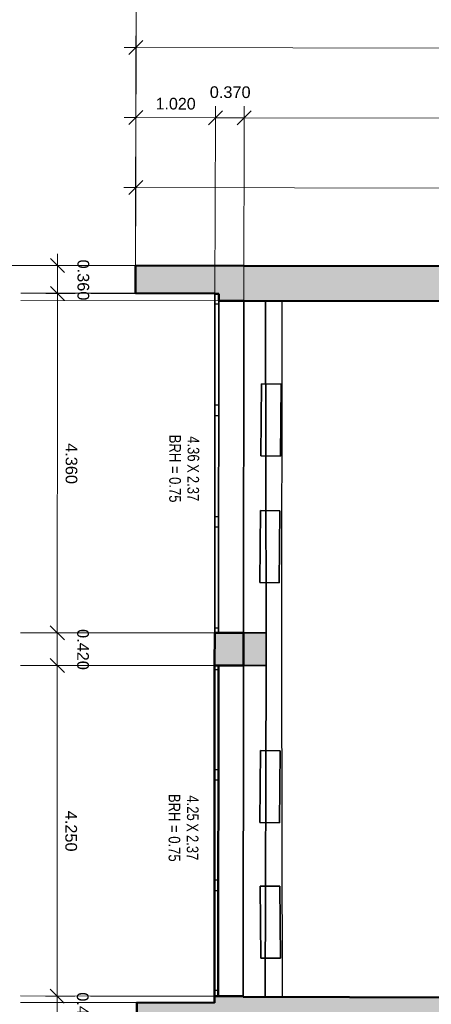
# Model space of a CAD drawing. Header units: metres. Extents: x 0 to 0.84, y 0 to 0.594.
# Tile 10 of 29: x 0.069 to 0.121, y 0.311 to 0.438. Entities that reach past the tile are written whole.
import ezdxf

# ---------------------------------------------------------------- set-up
doc = ezdxf.new("R2010")
doc.units = ezdxf.units.M
doc.linetypes.add('Cerchovana 2 tecky 4x', pattern=[1.25, 0.5, -0.15, 0.15, -0.15, 0.15, -0.15])
doc.linetypes.add('Teckovana 0.5x', pattern=[0.04, 0, -0.04])
for name, color, linetype, lineweight in [('Bodenfläche', 7, 'Continuous', 25), ('Deckenfläche', 7, 'Continuous', 25), ('Fenster', 7, 'Continuous', 25), ('Fensterbank', 5, 'Continuous', 25), ('Heizung', 6, 'Continuous', 25), ('Maßlinie 1_100', 7, 'Continuous', 25), ('Raum', 7, 'Continuous', 25), ('Seitenfläche', 7, 'Continuous', 25), ('Stütze', 7, 'Continuous', 50), ('Text 1_100', 7, 'Continuous', 25), ('Wand', 7, 'Continuous', 50), ('Wand Mauerwerk tragend', 7, 'Continuous', 70)]:
    doc.layers.add(name, color=color, linetype=linetype, lineweight=lineweight)
doc.styles.add('ARIAL', font='ARIAL.TTF')

msp = doc.modelspace()

# ---------------------------------------------------------------- hatches: boundary and pattern name
at = {"layer": 'Stütze', "linetype": 'Continuous', "lineweight": 18, "true_color": 0xa0a0a0, "transparency": 33554687}
msp.add_hatch(color=253, dxfattribs=at).paths.add_polyline_path([(0.09735, 0.35483), (0.10025, 0.35483), (0.10026, 0.35904), (0.09736, 0.35904)])
at = {"layer": 'Wand', "linetype": 'Continuous', "lineweight": 18, "true_color": 0xa0a0a0, "transparency": 33554687}
for points in [[(0.08348, 0.40272), (0.09739, 0.40269), (0.0974, 0.40624), (0.08349, 0.40627)], [(0.09739, 0.40264), (0.09419, 0.40264), (0.09419, 0.40174), (0.09739, 0.40174)], [(0.09362, 0.31149), (0.08367, 0.31152), (0.08367, 0.30912), (0.09362, 0.30909)], [(0.09732, 0.30833), (0.17201, 0.30815), (0.17201, 0.31205), (0.09732, 0.31223)]]:
    msp.add_hatch(color=253, dxfattribs=at).paths.add_polyline_path(points)
h = msp.add_hatch(color=253, dxfattribs=at)
h.paths.add_polyline_path([(0.09739, 0.40174), (0.17409, 0.4016), (0.17409, 0.4061), (0.0974, 0.40624)])
h.paths.add_polyline_path([(0.20728, 0.40604), (0.20509, 0.40604), (0.20509, 0.40154), (0.20728, 0.40154)])
h = msp.add_hatch(color=253, dxfattribs=at)
h.paths.add_polyline_path([(0.09732, 0.30814), (0.09732, 0.31233), (0.09362, 0.31234), (0.09362, 0.30814)])
h.paths.add_polyline_path([(0.09739, 0.40269), (0.09369, 0.4027), (0.09369, 0.40264), (0.09739, 0.40264)])
h.paths.add_polyline_path([(0.09358, 0.26173), (0.09728, 0.26173), (0.09728, 0.26564), (0.09358, 0.26564)])
h.paths.add_polyline_path([(0.09355, 0.21904), (0.09355, 0.21904), (0.09354, 0.21849), (0.09355, 0.21849)])
h.paths.add_polyline_path([(0.09365, 0.35484), (0.09735, 0.35483), (0.09736, 0.35904), (0.09366, 0.35904)])

# ---------------------------------------------------------------- linework, layer by layer
at = {"layer": 'Bodenfläche', "color": 7, "linetype": 'Continuous', "lineweight": 25, "transparency": 33554687}
for p, q in [((0.09739, 0.40174), (0.09736, 0.35904)), ((0.10234, 0.40173), (0.09739, 0.40174)), ((0.10226, 0.35483), (0.10234, 0.40173)), ((0.09736, 0.35904), (0.10026, 0.35904)), ((0.10026, 0.35904), (0.10025, 0.35483)), ((0.09735, 0.35483), (0.09732, 0.31223)), ((0.10025, 0.35483), (0.09735, 0.35483)), ((0.10235, 0.31222), (0.10226, 0.35483)), ((0.09732, 0.31223), (0.10235, 0.31222))]:
    msp.add_line(p, q, dxfattribs=at)
at = {"layer": 'Deckenfläche', "color": 7, "linetype": 'Continuous', "lineweight": 25, "transparency": 33554687}
for p, q in [((0.09419, 0.40174), (0.09416, 0.35904)), ((0.10018, 0.40174), (0.09419, 0.40174)), ((0.10026, 0.35904), (0.10018, 0.40174)), ((0.09416, 0.35904), (0.10026, 0.35904)), ((0.09415, 0.35484), (0.09412, 0.31234)), ((0.10025, 0.35483), (0.09415, 0.35484)), ((0.10015, 0.31223), (0.10025, 0.35483)), ((0.09412, 0.31234), (0.09732, 0.31233)), ((0.09732, 0.31233), (0.09732, 0.31223)), ((0.09732, 0.31223), (0.10015, 0.31223))]:
    msp.add_line(p, q, dxfattribs=at)
at = {"layer": 'Deckenfläche', "color": 7, "linetype": 'Cerchovana 2 tecky 4x', "lineweight": 25, "transparency": 33554687}
for p, q in [((0.17198, 0.4016), (0.10018, 0.40174)), ((0.10018, 0.40174), (0.10026, 0.35904)), ((0.10026, 0.35904), (0.10025, 0.35483)), ((0.10025, 0.35483), (0.10015, 0.31223)), ((0.10015, 0.31223), (0.17201, 0.31205))]:
    msp.add_line(p, q, dxfattribs=at)
at = {"layer": 'Fenster', "color": 7, "linetype": 'Continuous', "lineweight": 25, "transparency": 33554687}
for points in [[(0.09369, 0.40264), (0.09369, 0.40134), (0.09419, 0.40134), (0.09419, 0.40264), (0.09369, 0.40264)], [(0.09368, 0.38831), (0.09368, 0.38701), (0.09418, 0.38701), (0.09418, 0.38831), (0.09368, 0.38831)], [(0.09367, 0.37398), (0.09367, 0.37268), (0.09417, 0.37268), (0.09417, 0.37398), (0.09367, 0.37398)], [(0.09366, 0.35964), (0.09366, 0.35904), (0.09416, 0.35904), (0.09416, 0.35964), (0.09366, 0.35964)], [(0.09365, 0.35484), (0.09365, 0.35434), (0.09415, 0.35434), (0.09415, 0.35484), (0.09365, 0.35484)], [(0.09364, 0.34144), (0.09364, 0.34014), (0.09414, 0.34014), (0.09414, 0.34144), (0.09364, 0.34144)], [(0.09363, 0.32724), (0.09363, 0.32594), (0.09413, 0.32594), (0.09413, 0.32724), (0.09363, 0.32724)], [(0.09362, 0.31304), (0.09362, 0.31234), (0.09412, 0.31234), (0.09412, 0.31304), (0.09362, 0.31304)]]:
    msp.add_lwpolyline(points, dxfattribs=at)
at = {"layer": 'Fenster', "color": 7, "linetype": 'Continuous', "lineweight": 18, "transparency": 33554687}
for points in [[(0.09368, 0.38831), (0.09418, 0.38831), (0.09419, 0.40134), (0.09369, 0.40134), (0.09368, 0.38831)], [(0.09367, 0.37398), (0.09417, 0.37398), (0.09418, 0.38701), (0.09368, 0.38701), (0.09367, 0.37398)], [(0.09416, 0.35964), (0.09417, 0.37268), (0.09367, 0.37268), (0.09366, 0.35964), (0.09416, 0.35964)], [(0.09364, 0.34144), (0.09414, 0.34144), (0.09415, 0.35434), (0.09365, 0.35434), (0.09364, 0.34144)], [(0.09363, 0.32724), (0.09413, 0.32724), (0.09414, 0.34014), (0.09364, 0.34014), (0.09363, 0.32724)], [(0.09412, 0.31304), (0.09413, 0.32594), (0.09363, 0.32594), (0.09362, 0.31304), (0.09412, 0.31304)]]:
    msp.add_lwpolyline(points, dxfattribs=at)
at = {"layer": 'Fensterbank', "color": 7, "linetype": 'Continuous', "lineweight": 18, "transparency": 33554687}
for p, q in [((0.09736, 0.35904), (0.09739, 0.40264)), ((0.09732, 0.31233), (0.09735, 0.35483))]:
    msp.add_line(p, q, dxfattribs=at)
at = {"layer": 'Heizung', "color": 7, "linetype": 'Continuous', "lineweight": 25, "transparency": 33554687}
for p, q in [((0.0996, 0.38181), (0.09968, 0.39106)), ((0.09968, 0.39106), (0.0996, 0.38181)), ((0.09968, 0.39106), (0.09968, 0.39106)), ((0.09968, 0.39106), (0.10218, 0.39103)), ((0.10218, 0.39103), (0.09968, 0.39106)), ((0.10218, 0.39103), (0.1021, 0.38178)), ((0.1021, 0.38178), (0.10218, 0.39103)), ((0.10218, 0.39103), (0.10218, 0.39103)), ((0.1021, 0.38178), (0.0996, 0.38181)), ((0.0996, 0.38181), (0.0996, 0.38181)), ((0.0996, 0.38181), (0.1021, 0.38178)), ((0.1021, 0.38178), (0.1021, 0.38178)), ((0.09944, 0.36551), (0.09953, 0.37476)), ((0.09953, 0.37476), (0.09944, 0.36551)), ((0.09953, 0.37476), (0.09953, 0.37476)), ((0.09953, 0.37476), (0.10203, 0.37473)), ((0.10203, 0.37473), (0.09953, 0.37476)), ((0.10203, 0.37473), (0.10194, 0.36548)), ((0.10194, 0.36548), (0.10203, 0.37473)), ((0.10203, 0.37473), (0.10203, 0.37473)), ((0.10194, 0.36548), (0.09944, 0.36551)), ((0.09944, 0.36551), (0.09944, 0.36551)), ((0.09944, 0.36551), (0.10194, 0.36548)), ((0.10194, 0.36548), (0.10194, 0.36548)), ((0.09946, 0.33465), (0.09955, 0.3439)), ((0.09955, 0.3439), (0.09946, 0.33465)), ((0.09955, 0.3439), (0.09955, 0.3439)), ((0.09955, 0.3439), (0.10205, 0.34388)), ((0.10205, 0.34388), (0.09955, 0.3439)), ((0.10205, 0.34388), (0.10196, 0.33463)), ((0.10196, 0.33463), (0.10205, 0.34388)), ((0.10205, 0.34388), (0.10205, 0.34388)), ((0.10196, 0.33463), (0.09946, 0.33465)), ((0.09946, 0.33465), (0.09946, 0.33465)), ((0.09946, 0.33465), (0.10196, 0.33463)), ((0.10196, 0.33463), (0.10196, 0.33463)), ((0.0995, 0.32646), (0.102, 0.32648)), ((0.102, 0.32648), (0.0995, 0.32646)), ((0.09959, 0.31721), (0.0995, 0.32646)), ((0.0995, 0.32646), (0.0995, 0.32646)), ((0.0995, 0.32646), (0.09959, 0.31721)), ((0.102, 0.32648), (0.102, 0.32648)), ((0.102, 0.32648), (0.10209, 0.31723)), ((0.10209, 0.31723), (0.102, 0.32648)), ((0.10209, 0.31723), (0.09959, 0.31721)), ((0.09959, 0.31721), (0.10209, 0.31723)), ((0.09959, 0.31721), (0.09959, 0.31721)), ((0.10209, 0.31723), (0.10209, 0.31723))]:
    msp.add_line(p, q, dxfattribs=at)
at = {"layer": 'Maßlinie 1_100', "color": 7, "linetype": 'Teckovana 0.5x', "lineweight": 13, "transparency": 33554687}
for p, q in [((0.08373, 0.51588), (0.08349, 0.40627)), ((0.08371, 0.50688), (0.08349, 0.40627)), ((0.08355, 0.4343), (0.08349, 0.40627)), ((0.08353, 0.4253), (0.08349, 0.40627)), ((0.09374, 0.42527), (0.09369, 0.40264)), ((0.09744, 0.42527), (0.09739, 0.40264)), ((0.08351, 0.4163), (0.08349, 0.40627)), ((0.06877, 0.40628), (0.08349, 0.40627)), ((0.07777, 0.40627), (0.08349, 0.40627)), ((0.06877, 0.40273), (0.08348, 0.40272)), ((0.07777, 0.40266), (0.09369, 0.40264)), ((0.06877, 0.40176), (0.09419, 0.40174)), ((0.06874, 0.35906), (0.09366, 0.35904)), ((0.07774, 0.35906), (0.09366, 0.35904)), ((0.06873, 0.35486), (0.09365, 0.35484)), ((0.07773, 0.35485), (0.09365, 0.35484)), ((0.0687, 0.31236), (0.09362, 0.31234)), ((0.0687, 0.31153), (0.08367, 0.31152)), ((0.0777, 0.31235), (0.09362, 0.31234))]:
    msp.add_line(p, q, dxfattribs=at)
at = {"layer": 'Maßlinie 1_100', "color": 7, "linetype": 'Continuous', "lineweight": 13, "transparency": 33554687}
for p, q in [((0.08355, 0.4343), (0.08355, 0.4358)), ((0.08355, 0.4343), (0.08205, 0.4343)), ((0.08445, 0.4352), (0.08265, 0.4334)), ((0.08355, 0.4343), (0.08355, 0.4328)), ((0.08353, 0.4253), (0.08354, 0.4268)), ((0.09374, 0.42527), (0.09374, 0.42677)), ((0.09744, 0.42527), (0.09744, 0.42677)), ((0.08443, 0.4262), (0.08263, 0.4244)), ((0.09464, 0.42617), (0.09284, 0.42438)), ((0.09834, 0.42616), (0.09654, 0.42437)), ((0.08353, 0.4253), (0.08203, 0.4253)), ((0.08353, 0.4253), (0.08353, 0.4238)), ((0.09374, 0.42527), (0.08353, 0.4253)), ((0.09374, 0.42527), (0.09374, 0.42377)), ((0.09744, 0.42527), (0.09374, 0.42527)), ((0.09744, 0.42527), (0.09744, 0.42377)), ((0.17203, 0.42511), (0.09744, 0.42527)), ((0.08351, 0.4163), (0.08352, 0.4178)), ((0.08441, 0.4172), (0.08261, 0.4154)), ((0.08351, 0.4163), (0.08201, 0.4163)), ((0.08351, 0.4163), (0.08351, 0.4148)), ((0.17482, 0.4161), (0.08351, 0.4163)), ((0.07349, 0.40627), (0.07349, 0.40777)), ((0.07259, 0.40718), (0.07439, 0.40537)), ((0.07349, 0.40627), (0.07199, 0.40628)), ((0.07349, 0.40627), (0.07499, 0.40627)), ((0.07349, 0.40627), (0.07349, 0.40266)), ((0.07349, 0.40266), (0.07199, 0.40266)), ((0.07259, 0.40356), (0.07439, 0.40176)), ((0.07349, 0.40266), (0.07499, 0.40266)), ((0.07255, 0.35996), (0.07435, 0.35816)), ((0.07345, 0.35906), (0.07195, 0.35906)), ((0.07345, 0.35906), (0.07495, 0.35906)), ((0.07345, 0.35906), (0.07345, 0.35485)), ((0.07255, 0.35575), (0.07435, 0.35395)), ((0.07345, 0.35485), (0.07195, 0.35485)), ((0.07345, 0.35485), (0.07342, 0.31235)), ((0.07345, 0.35485), (0.07495, 0.35485)), ((0.07252, 0.31325), (0.07431, 0.31145)), ((0.07342, 0.31235), (0.07192, 0.31235)), ((0.07342, 0.31235), (0.07341, 0.30816)), ((0.07342, 0.31235), (0.07492, 0.31235))]:
    msp.add_line(p, q, dxfattribs=at)
for points in [[(0.21295, 0.43402), (0.14404, 0.43417), (0.14404, 0.43417), (0.08355, 0.4343)], [(0.07349, 0.40266), (0.07348, 0.39471), (0.07348, 0.39471), (0.07345, 0.35906)]]:
    msp.add_lwpolyline(points, dxfattribs=at)
at = {"layer": 'Maßlinie 1_100', "color": 7, "linetype": 'Teckovana 0.5x', "lineweight": 13, "transparency": 33554687}
for points in [[(0.05549, 0.40629), (0.05627, 0.40629), (0.05627, 0.40629), (0.05627, 0.40629), (0.05627, 0.40629), (0.05627, 0.40629), (0.05627, 0.40629), (0.08349, 0.40627)], [(0.07349, 0.40627), (0.07558, 0.40627), (0.07558, 0.40627), (0.0757, 0.40627), (0.0757, 0.40627), (0.07574, 0.40627), (0.07574, 0.40627), (0.07575, 0.40627), (0.07575, 0.40627), (0.07576, 0.40627), (0.07576, 0.40627), (0.07576, 0.40627), (0.07576, 0.40627), (0.07576, 0.40627), (0.07576, 0.40627), (0.07576, 0.40627), (0.07576, 0.40627), (0.07576, 0.40627), (0.07576, 0.40627), (0.07576, 0.40627), (0.07576, 0.40627), (0.07576, 0.40627), (0.07576, 0.40627), (0.07577, 0.40627)], [(0.07349, 0.40266), (0.07491, 0.40266), (0.07491, 0.40266), (0.07547, 0.40266), (0.07547, 0.40266), (0.07567, 0.40266), (0.07567, 0.40266), (0.0757, 0.40266), (0.0757, 0.40266), (0.07572, 0.40266), (0.07572, 0.40266), (0.07573, 0.40266), (0.07573, 0.40266), (0.07573, 0.40266), (0.07573, 0.40266), (0.07574, 0.40266), (0.07574, 0.40266), (0.07574, 0.40266), (0.07574, 0.40266), (0.07574, 0.40266), (0.07574, 0.40266), (0.07574, 0.40266), (0.07574, 0.40266), (0.07576, 0.40266)], [(0.07345, 0.35906), (0.07471, 0.35906), (0.07471, 0.35906), (0.07511, 0.35906), (0.07511, 0.35906), (0.07529, 0.35906), (0.07529, 0.35906), (0.07538, 0.35906), (0.07538, 0.35906), (0.07542, 0.35906), (0.07542, 0.35906), (0.07545, 0.35906), (0.07545, 0.35906), (0.07547, 0.35906), (0.07547, 0.35906), (0.07549, 0.35906), (0.07549, 0.35906), (0.07551, 0.35906), (0.07551, 0.35906), (0.07573, 0.35906)], [(0.07345, 0.35485), (0.07461, 0.35485), (0.07461, 0.35485), (0.07506, 0.35485), (0.07506, 0.35485), (0.07525, 0.35485), (0.07525, 0.35485), (0.07535, 0.35485), (0.07535, 0.35485), (0.07539, 0.35485), (0.07539, 0.35485), (0.07542, 0.35485), (0.07542, 0.35485), (0.07544, 0.35485), (0.07544, 0.35485), (0.07546, 0.35485), (0.07546, 0.35485), (0.07549, 0.35485), (0.07549, 0.35485), (0.07572, 0.35485), (0.07572, 0.35485), (0.07572, 0.35485), (0.07572, 0.35485), (0.07572, 0.35485)], [(0.07342, 0.31235), (0.07448, 0.31235), (0.07448, 0.31235), (0.07482, 0.31235), (0.07482, 0.31235), (0.07501, 0.31235), (0.07501, 0.31235), (0.07509, 0.31235), (0.07509, 0.31235), (0.07513, 0.31235), (0.07513, 0.31235), (0.07518, 0.31235), (0.07518, 0.31235), (0.07522, 0.31235), (0.07522, 0.31235), (0.07526, 0.31235), (0.07526, 0.31235), (0.07569, 0.31235)]]:
    msp.add_lwpolyline(points, dxfattribs=at)
at = {"layer": 'Raum', "color": 7, "linetype": 'Continuous', "lineweight": 25, "transparency": 33554687}
for p, q in [((0.09739, 0.40174), (0.09736, 0.35904)), ((0.17198, 0.4016), (0.09739, 0.40174)), ((0.09736, 0.35904), (0.10026, 0.35904)), ((0.10026, 0.35904), (0.10025, 0.35483)), ((0.09735, 0.35483), (0.09732, 0.31223)), ((0.10025, 0.35483), (0.09735, 0.35483)), ((0.09732, 0.31223), (0.17201, 0.31205))]:
    msp.add_line(p, q, dxfattribs=at)
at = {"layer": 'Seitenfläche', "color": 7, "linetype": 'Continuous', "lineweight": 25, "transparency": 33554687}
for p, q in [((0.09369, 0.4027), (0.09362, 0.31149)), ((0.09362, 0.31149), (0.09369, 0.4027))]:
    msp.add_line(p, q, dxfattribs=at)
at = {"layer": 'Stütze', "color": 7, "linetype": 'Continuous', "lineweight": 25, "transparency": 33554687}
for p, q in [((0.09736, 0.35904), (0.09735, 0.35483)), ((0.10026, 0.35904), (0.09736, 0.35904)), ((0.10025, 0.35483), (0.10026, 0.35904)), ((0.09735, 0.35483), (0.09735, 0.35483)), ((0.09735, 0.35483), (0.10025, 0.35483))]:
    msp.add_line(p, q, dxfattribs=at)
at = {"layer": 'Wand', "color": 7, "linetype": 'Continuous', "lineweight": 50, "transparency": 33554687}
for p, q in [((0.08349, 0.40627), (0.08348, 0.40272)), ((0.0974, 0.40624), (0.08349, 0.40627)), ((0.17409, 0.4061), (0.0974, 0.40624)), ((0.08348, 0.40272), (0.09369, 0.4027)), ((0.09369, 0.4027), (0.09369, 0.40264)), ((0.09419, 0.40264), (0.09369, 0.40264)), ((0.09419, 0.40264), (0.09419, 0.40174)), ((0.09419, 0.40174), (0.09739, 0.40174)), ((0.09739, 0.40174), (0.17198, 0.4016)), ((0.09366, 0.35904), (0.09365, 0.35484)), ((0.09366, 0.35904), (0.09416, 0.35904)), ((0.09416, 0.35904), (0.09736, 0.35904)), ((0.09735, 0.35483), (0.09736, 0.35904)), ((0.09415, 0.35484), (0.09365, 0.35484)), ((0.09735, 0.35483), (0.09415, 0.35484)), ((0.09735, 0.35483), (0.09735, 0.35483)), ((0.09362, 0.31149), (0.08367, 0.31152)), ((0.08367, 0.31152), (0.08367, 0.30912)), ((0.09362, 0.31234), (0.09412, 0.31234)), ((0.09362, 0.31234), (0.09362, 0.31149)), ((0.09412, 0.31234), (0.09732, 0.31233)), ((0.09732, 0.31223), (0.09732, 0.31233)), ((0.17201, 0.31205), (0.09732, 0.31223))]:
    msp.add_line(p, q, dxfattribs=at)
at = {"layer": 'Wand', "color": 7, "linetype": 'Teckovana 0.5x', "lineweight": 25, "transparency": 33554687}
for p, q in [((0.09369, 0.40264), (0.09366, 0.35904)), ((0.09419, 0.40264), (0.09369, 0.40264)), ((0.09419, 0.40174), (0.09419, 0.40264)), ((0.09416, 0.35904), (0.09419, 0.40174)), ((0.09366, 0.35904), (0.09416, 0.35904))]:
    msp.add_line(p, q, dxfattribs=at)
at = {"layer": 'Wand', "color": 7, "linetype": 'Teckovana 0.5x', "lineweight": 50, "transparency": 33554687}
for p, q in [((0.09365, 0.35484), (0.09362, 0.31234)), ((0.09415, 0.35484), (0.09365, 0.35484)), ((0.09412, 0.31234), (0.09415, 0.35484)), ((0.09362, 0.31234), (0.09412, 0.31234))]:
    msp.add_line(p, q, dxfattribs=at)
at = {"layer": 'Wand Mauerwerk tragend', "color": 7, "linetype": 'Continuous', "lineweight": 25, "transparency": 33554687}
for p, q in [((0.09369, 0.40264), (0.09366, 0.35904)), ((0.09736, 0.35904), (0.09739, 0.40174)), ((0.09365, 0.35484), (0.09362, 0.31234)), ((0.09732, 0.31233), (0.09735, 0.35483))]:
    msp.add_line(p, q, dxfattribs=at)

# ---------------------------------------------------------------- texts
at = {"layer": 'Maßlinie 1_100', "color": 7, "linetype": 'Continuous', "lineweight": 13, "transparency": 33554687, "char_height": 0.0015, "attachment_point": 7, "style": 'ARIAL'}
for s, insert, width, rotation in [('\\W1.00;0.370', (0.09302, 0.4278), 0.0059894, 359.876), ('\\W0.98;1.020', (0.08607, 0.42632), 0.0059733, 359.876), ('\\W1.00;0.360', (0.07602, 0.40704), 0.0059894, 269.9541), ('\\W1.00;4.360', (0.0745, 0.38343), 0.0059893, 269.9541), ('\\W1.00;0.420', (0.07598, 0.35953), 0.0059894, 269.9541), ('\\W1.00;4.250', (0.07446, 0.33617), 0.0059893, 269.9541), ('\\W1.00;0.420', (0.07594, 0.31283), 0.0059894, 269.9541)]:
    msp.add_mtext(s, dxfattribs=dict(at, insert=insert, width=width, rotation=rotation))
at = {"layer": 'Text 1_100', "color": 7, "linetype": 'Continuous', "lineweight": 13, "transparency": 33554687, "char_height": 0.0015, "attachment_point": 7, "style": 'ARIAL'}
for s, insert, width, rotation in [('\\W0.80;BRH = 0.75', (0.0878, 0.38452), 0.0093112, 269.9541), ('\\W0.80;4.36', (0.09016, 0.38433), 0.0038588, 269.884), ('\\W0.79;X', (0.09013, 0.38073), 0.0017099, 269.884), ('\\W0.80;2.37', (0.09013, 0.37923), 0.0038587, 269.884), ('\\W0.80;BRH = 0.75', (0.08772, 0.33834), 0.0093112, 269.9541), ('\\W0.80;4.25', (0.09008, 0.33815), 0.0038588, 269.884), ('\\W0.79;X', (0.09005, 0.33456), 0.0017099, 269.884), ('\\W0.80;2.37', (0.09005, 0.33306), 0.0038587, 269.884)]:
    msp.add_mtext(s, dxfattribs=dict(at, insert=insert, width=width, rotation=rotation))

doc.saveas('drawing.dxf')
